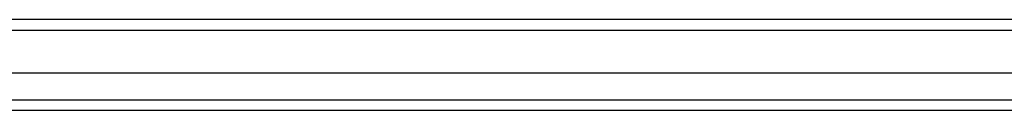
# Model space of a CAD drawing. Header units: inches. Extents: x 25 to 728, y 80 to 333.
# Tile 18 of 160: x 250.128 to 259.519, y 221.006 to 221.872. Entities that reach past the tile are written whole.
import ezdxf

# ---------------------------------------------------------------- set-up
doc = ezdxf.new("R2010")
doc.units = ezdxf.units.IN
doc.header["$MEASUREMENT"] = 0
doc.layers.add('Visible Edges(ANSI)', color=7, linetype='Continuous', lineweight=25)
doc.layers.add('Visible Tangent Edges(ANSI)', color=7, linetype='Continuous', lineweight=25)

msp = doc.modelspace()

# ---------------------------------------------------------------- linework, layer by layer
at = {"layer": 'Visible Edges(ANSI)'}
for p, q in [((312.6379, 221.8723), (240.8359, 221.8723)), ((312.0283, 221.3605), (241.4456, 221.3605)), ((311.8398, 221.0061), (241.6341, 221.0061))]:
    msp.add_line(p, q, dxfattribs=at)
at = {"layer": 'Visible Tangent Edges(ANSI)'}
for p, q in [((240.8359, 221.7733), (312.6379, 221.7733)), ((241.5041, 221.1051), (311.9698, 221.1051))]:
    msp.add_line(p, q, dxfattribs=at)

doc.saveas('drawing.dxf')
